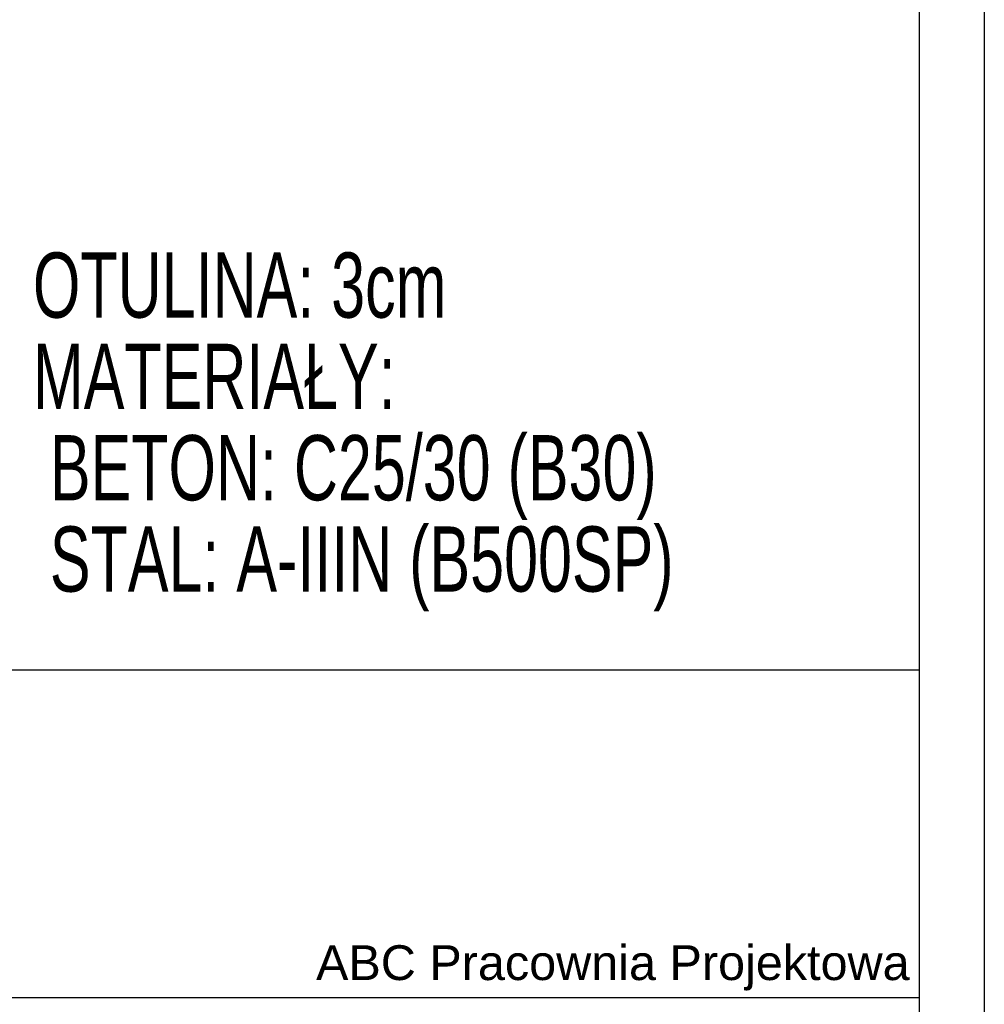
# Model space of a CAD drawing. Header units: millimetres. Extents: x -5773 to -2898, y -9833 to -1081.
# Tile 47 of 53: x -3083 to -2898, y -2703 to -2514. Entities that reach past the tile are written whole.
import ezdxf

# ---------------------------------------------------------------- set-up
doc = ezdxf.new("R2010")
doc.units = ezdxf.units.MM
doc.header["$LTSCALE"] = 25
for name, color, linetype in [('BA_ram', 2, 'Continuous'), ('BZ_txg', 3, 'Continuous'), ('Warstwa 1', 7, 'Continuous')]:
    doc.layers.add(name, color=color, linetype=linetype)
doc.styles.add('BIKTG', font='bikromsw.shx', dxfattribs={"width": 0.85})
doc.styles.add('SN1', font='arial.ttf', dxfattribs={"height": 1})

msp = doc.modelspace()

# ---------------------------------------------------------------- linework, layer by layer
at = {"layer": 'BA_ram', "color": 1}
msp.add_lwpolyline([(-3948.26, -2885.3), (-3948.26, -2142.8), (-2898.26, -2142.8), (-2898.26, -2885.3)], close=True, dxfattribs=at)
at = {"layer": 'BA_ram'}
msp.add_lwpolyline([(-3898.26, -2872.8), (-3898.26, -2155.3), (-2910.76, -2155.3), (-2910.76, -2872.8)], close=True, dxfattribs=at)
at = {"layer": 'Warstwa 1'}
msp.add_lwpolyline([(-3210.75, -2638.67), (-2910.76, -2638.67), (-2910.76, -2701.56), (-3210.75, -2701.56)], close=True, dxfattribs=at)

# ---------------------------------------------------------------- texts
at = {"layer": 'BZ_txg', "insert": (-3080.76, -2558.67), "char_height": 12.5, "width": 219.1519, "attachment_point": 1, "line_spacing_factor": 0.84, "style": 'BIKTG'}
msp.add_mtext('{\\W0.7;OTULINA: 3cm\\PMATERIAŁY:\\P BETON: C25/30 (B30)\\P STAL: A-IIIN (B500SP)}', dxfattribs=at)
at = {"layer": 'Warstwa 1', "color": 160, "insert": (-3026.45, -2691.47), "char_height": 4.5086, "width": 370.2376, "attachment_point": 1, "line_spacing_factor": 1.490392, "style": 'SN1'}
msp.add_mtext('{\\H1.4786x;ABC Pracownia Projektowa\\P}', dxfattribs=at)

doc.saveas('drawing.dxf')
